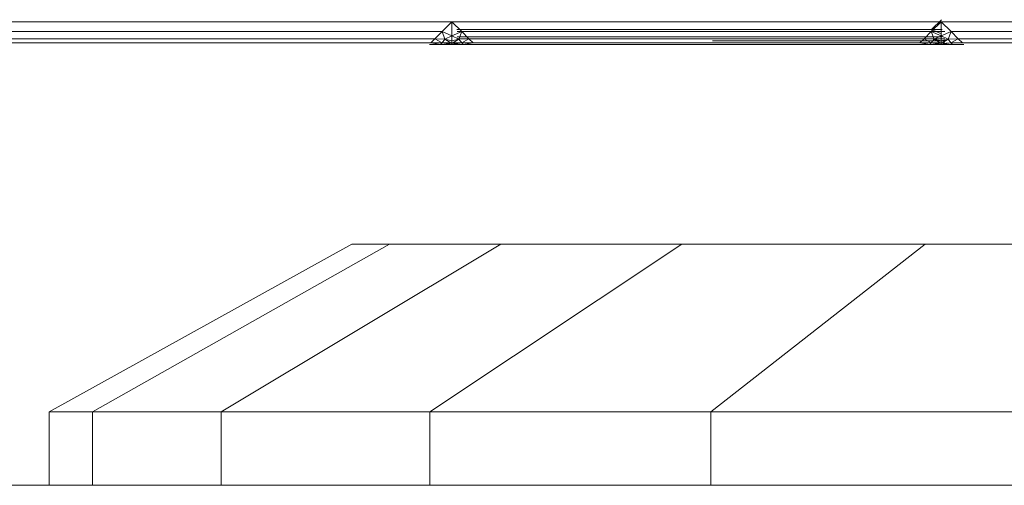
# Model space of a CAD drawing. Header units: millimetres. Extents: x 1 to 3476, y -521 to 159.
# Tile 36 of 130: x 1105 to 1132, y 133 to 145. Entities that reach past the tile are written whole.
import ezdxf

# ---------------------------------------------------------------- set-up
doc = ezdxf.new("R2010")
doc.units = ezdxf.units.MM
doc.layers.add('VG491211CA_dwg', color=8, linetype='Continuous', lineweight=9)

# ---------------------------------------------------------------- blocks, each defined once
blk = doc.blocks.new('VG491211CA_dwg-300031-Północ')
at = {"color": 18, "lineweight": 9}
for p, q in [((-790.011, 144.873), (-867.624, 144.873)), ((-790.011, 144.873), (-790.274, 144.61)), ((-790.011, 144.873), (-789.749, 144.61)), ((-789.749, 144.61), (-790.011, 144.873)), ((-790.011, 144.873), (-790.011, 144.497)), ((-777.023, 144.873), (-790.011, 144.873)), ((-777.286, 144.61), (-777.023, 144.873)), ((-777.023, 144.873), (-777.286, 144.61)), ((-777.015, 144.926), (-777.277, 144.664)), ((-777.277, 144.664), (-777.015, 144.926)), ((-776.761, 144.61), (-777.023, 144.873)), ((-777.023, 144.873), (-777.023, 144.497)), ((-706.672, 144.873), (-777.023, 144.873)), ((-790.274, 144.61), (-867.099, 144.61)), ((-790.274, 144.61), (-790.461, 144.423)), ((-790.274, 144.61), (-790.011, 144.497)), ((-790.011, 144.497), (-790.274, 144.61)), ((-790.274, 144.61), (-790.197, 144.408)), ((-790.011, 144.497), (-789.749, 144.61)), ((-789.749, 144.61), (-790.011, 144.497)), ((-776.999, 144.664), (-789.877, 144.664)), ((-789.877, 144.664), (-777.061, 144.664)), ((-777.277, 144.664), (-789.877, 144.664)), ((-789.877, 144.664), (-777.277, 144.664)), ((-776.93, 144.61), (-789.876, 144.61)), ((-789.749, 144.61), (-789.826, 144.408)), ((-789.749, 144.61), (-789.826, 144.408)), ((-789.749, 144.61), (-789.561, 144.423)), ((-789.561, 144.423), (-789.749, 144.61)), ((-789.749, 144.61), (-777.286, 144.61)), ((-777.286, 144.61), (-789.749, 144.61)), ((-786.528, 144.61), (-777.056, 144.61)), ((-777.474, 144.423), (-777.286, 144.61)), ((-777.286, 144.61), (-777.474, 144.423)), ((-777.286, 144.61), (-777.209, 144.408)), ((-777.286, 144.61), (-777.023, 144.497)), ((-777.023, 144.497), (-777.286, 144.61)), ((-777.286, 144.61), (-777.209, 144.408)), ((-777.015, 144.55), (-777.277, 144.664)), ((-777.277, 144.664), (-777.015, 144.55)), ((-777.023, 144.497), (-776.761, 144.61)), ((-776.761, 144.61), (-777.023, 144.497)), ((-776.761, 144.61), (-776.838, 144.408)), ((-776.573, 144.423), (-776.761, 144.61)), ((-706.935, 144.61), (-776.761, 144.61)), ((-790.461, 144.423), (-866.724, 144.423)), ((-866.498, 144.31), (-790.574, 144.31)), ((-790.574, 144.31), (-790.461, 144.423)), ((-790.574, 144.31), (-776.929, 144.31)), ((-790.574, 144.31), (-790.273, 144.31)), ((-790.574, 144.31), (-790.311, 144.273)), ((-790.311, 144.273), (-790.574, 144.31)), ((-790.461, 144.423), (-790.197, 144.408)), ((-790.461, 144.423), (-790.273, 144.31)), ((-790.273, 144.31), (-790.461, 144.423)), ((-790.273, 144.31), (-790.311, 144.273)), ((-790.311, 144.273), (-790.273, 144.31)), ((-790.197, 144.408), (-790.273, 144.31)), ((-790.273, 144.31), (-790.197, 144.408)), ((-790.273, 144.31), (-790.011, 144.297)), ((-790.273, 144.31), (-790.011, 144.273)), ((-790.011, 144.297), (-790.273, 144.31)), ((-790.011, 144.273), (-790.273, 144.31)), ((-790.197, 144.408), (-790.011, 144.497)), ((-790.011, 144.497), (-790.197, 144.408)), ((-790.011, 144.37), (-790.197, 144.408)), ((-790.197, 144.408), (-790.011, 144.37)), ((-790.197, 144.408), (-790.011, 144.297)), ((-790.011, 144.297), (-790.197, 144.408)), ((-790.011, 144.497), (-790.011, 144.37)), ((-790.011, 144.497), (-789.826, 144.408)), ((-789.826, 144.408), (-790.011, 144.497)), ((-790.011, 144.497), (-790.011, 144.37)), ((-789.826, 144.408), (-790.011, 144.37)), ((-790.011, 144.37), (-789.826, 144.408)), ((-790.011, 144.297), (-789.826, 144.408)), ((-789.826, 144.408), (-790.011, 144.297)), ((-790.011, 144.37), (-790.011, 144.297)), ((-790.011, 144.297), (-790.011, 144.37)), ((-790.011, 144.297), (-789.75, 144.31)), ((-790.011, 144.273), (-789.75, 144.31)), ((-789.75, 144.31), (-790.011, 144.297)), ((-789.75, 144.31), (-790.011, 144.273)), ((-790.011, 144.297), (-790.011, 144.273)), ((-790.011, 144.273), (-790.011, 144.297)), ((-789.875, 144.476), (-776.999, 144.476)), ((-789.874, 144.423), (-777.055, 144.423)), ((-789.874, 144.423), (-776.928, 144.423)), ((-789.561, 144.423), (-789.826, 144.408)), ((-789.826, 144.408), (-789.561, 144.423)), ((-789.75, 144.31), (-789.826, 144.408)), ((-789.826, 144.408), (-789.75, 144.31)), ((-789.75, 144.31), (-789.561, 144.423)), ((-789.561, 144.423), (-789.75, 144.31)), ((-789.75, 144.31), (-789.449, 144.31)), ((-789.711, 144.273), (-789.75, 144.31)), ((-789.75, 144.31), (-789.711, 144.273)), ((-789.449, 144.31), (-789.75, 144.31)), ((-789.711, 144.273), (-789.449, 144.31)), ((-789.711, 144.273), (-789.449, 144.31)), ((-777.474, 144.423), (-789.561, 144.423)), ((-789.561, 144.423), (-789.449, 144.31)), ((-789.449, 144.31), (-789.561, 144.423)), ((-789.561, 144.423), (-777.474, 144.423)), ((-789.449, 144.31), (-777.586, 144.31)), ((-777.586, 144.31), (-789.449, 144.31)), ((-783.095, 144.364), (-776.929, 144.364)), ((-777.586, 144.31), (-777.474, 144.423)), ((-777.474, 144.423), (-777.586, 144.31)), ((-777.323, 144.273), (-777.586, 144.31)), ((-777.586, 144.31), (-777.285, 144.31)), ((-777.285, 144.31), (-777.586, 144.31)), ((-777.323, 144.273), (-777.586, 144.31)), ((-777.209, 144.408), (-777.474, 144.423)), ((-777.474, 144.423), (-777.209, 144.408)), ((-777.474, 144.423), (-777.285, 144.31)), ((-777.285, 144.31), (-777.474, 144.423)), ((-777.285, 144.31), (-777.323, 144.273)), ((-777.323, 144.273), (-777.285, 144.31)), ((-777.209, 144.408), (-777.285, 144.31)), ((-777.285, 144.31), (-777.209, 144.408)), ((-777.285, 144.31), (-777.023, 144.297)), ((-777.285, 144.31), (-777.023, 144.273)), ((-777.023, 144.297), (-777.285, 144.31)), ((-777.023, 144.273), (-777.285, 144.31)), ((-777.209, 144.408), (-777.023, 144.497)), ((-777.023, 144.497), (-777.209, 144.408)), ((-777.023, 144.37), (-777.209, 144.408)), ((-777.209, 144.408), (-777.023, 144.37)), ((-777.209, 144.408), (-777.023, 144.297)), ((-777.023, 144.297), (-777.209, 144.408)), ((-777.023, 144.497), (-777.023, 144.37)), ((-777.023, 144.497), (-776.838, 144.408)), ((-776.838, 144.408), (-777.023, 144.497)), ((-777.023, 144.497), (-777.023, 144.37)), ((-776.838, 144.408), (-777.023, 144.37)), ((-777.023, 144.37), (-776.838, 144.408)), ((-777.023, 144.297), (-776.838, 144.408)), ((-776.838, 144.408), (-777.023, 144.297)), ((-777.023, 144.37), (-777.023, 144.297)), ((-777.023, 144.297), (-777.023, 144.37)), ((-777.023, 144.297), (-776.762, 144.31)), ((-777.023, 144.273), (-776.762, 144.31)), ((-776.762, 144.31), (-777.023, 144.297)), ((-776.762, 144.31), (-777.023, 144.273)), ((-777.023, 144.297), (-777.023, 144.273)), ((-777.023, 144.273), (-777.023, 144.297)), ((-776.838, 144.408), (-776.573, 144.423)), ((-776.762, 144.31), (-776.838, 144.408)), ((-776.838, 144.408), (-776.762, 144.31)), ((-776.762, 144.31), (-776.573, 144.423)), ((-776.573, 144.423), (-776.762, 144.31)), ((-776.762, 144.31), (-776.461, 144.31)), ((-776.724, 144.273), (-776.762, 144.31)), ((-776.762, 144.31), (-776.724, 144.273)), ((-707.122, 144.423), (-776.573, 144.423)), ((-776.573, 144.423), (-776.461, 144.31)), ((-776.461, 144.31), (-707.235, 144.31)), ((-790.611, 144.273), (-790.311, 144.273)), ((-790.311, 144.273), (-790.611, 144.273)), ((-790.311, 144.273), (-790.011, 144.273)), ((-790.011, 144.273), (-790.311, 144.273)), ((-790.011, 144.273), (-789.711, 144.273)), ((-789.711, 144.273), (-790.011, 144.273)), ((-789.711, 144.273), (-777.323, 144.273)), ((-777.323, 144.273), (-789.711, 144.273)), ((-777.323, 144.273), (-777.023, 144.273)), ((-777.023, 144.273), (-777.323, 144.273)), ((-777.023, 144.273), (-776.724, 144.273)), ((-776.724, 144.273), (-777.023, 144.273)), ((-776.424, 144.273), (-776.724, 144.273)), ((-800.708, 134.525), (-792.669, 138.977)), ((-791.671, 138.977), (-799.555, 134.525)), ((-788.714, 138.977), (-796.141, 134.525)), ((-791.671, 138.977), (-792.669, 138.977)), ((-792.669, 138.977), (-791.671, 138.977)), ((-791.671, 138.977), (-788.714, 138.977)), ((-783.912, 138.977), (-790.596, 134.525)), ((-788.714, 138.977), (-783.912, 138.977)), ((-783.912, 138.977), (-777.45, 138.977)), ((-777.45, 138.977), (-783.134, 134.525)), ((-777.45, 138.977), (-769.576, 138.977)), ((-800.708, 134.525), (-799.555, 134.525)), ((-800.708, 132.579), (-800.708, 134.525)), ((-799.555, 134.525), (-796.141, 134.525)), ((-799.555, 134.525), (-799.555, 132.579)), ((-796.141, 134.525), (-790.596, 134.525)), ((-796.141, 134.525), (-796.141, 132.579)), ((-790.596, 134.525), (-783.134, 134.525)), ((-790.596, 134.525), (-790.596, 132.579)), ((-783.134, 134.525), (-774.042, 134.525)), ((-783.134, 134.525), (-783.134, 132.579)), ((-5.067, 132.579), (-903.786, 132.579))]:
    blk.add_line(p, q, dxfattribs=at)

msp = doc.modelspace()

# ---------------------------------------------------------------- block references
at = {"layer": 'VG491211CA_dwg', "color": 18}
msp.add_blockref('VG491211CA_dwg-300031-Północ', (1906.949, 0), dxfattribs=at)

doc.saveas('drawing.dxf')
